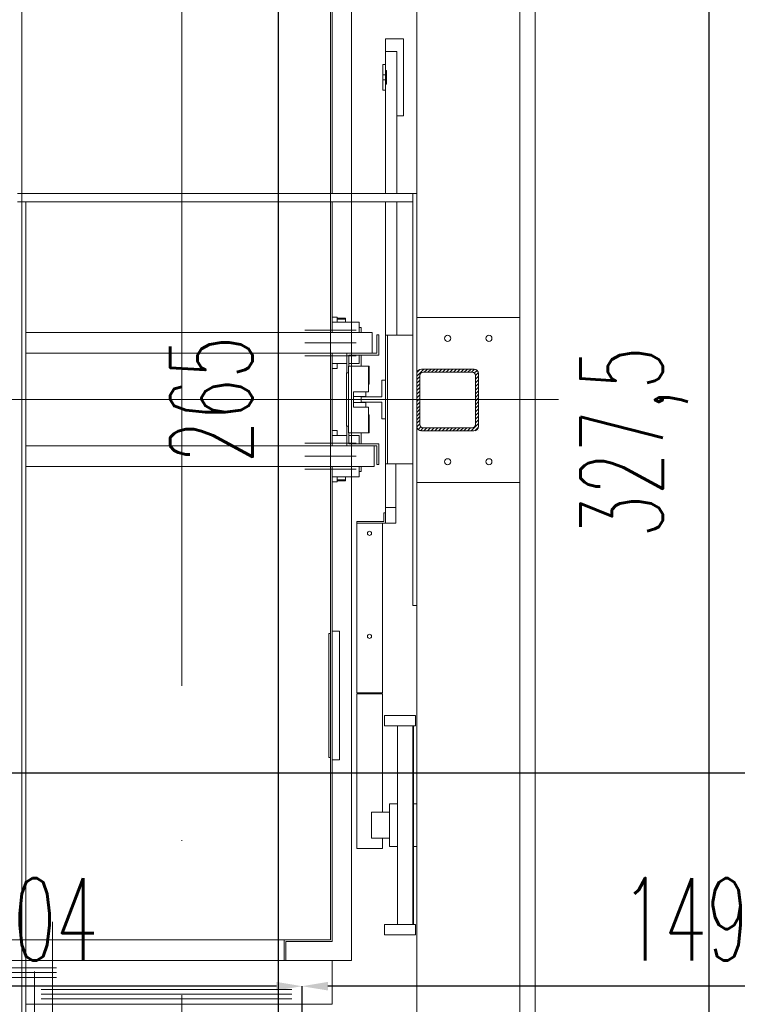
# Model space of a CAD drawing. Header units: millimetres. Extents: x 402 to 79005, y -7782 to 89952.
# Tile 239 of 256: x 26389 to 26528, y 36805 to 36996. Entities that reach past the tile are written whole.
import ezdxf

# ---------------------------------------------------------------- set-up
doc = ezdxf.new("R2010")
doc.units = ezdxf.units.MM
doc.header["$LTSCALE"] = 10
doc.linetypes.add('ACAD_ISO04W100', pattern=[30, 24, -3, 0, -3])
doc.layers.get('0').update_dxf_attribs({"lineweight": 0})
doc.layers.get('Defpoints').update_dxf_attribs({"color": 253})
for name, color, linetype, lineweight in [('0_A_DŹWIG OSOBOWY', 5, 'Continuous', 0), ('0_A_PRZEKRÓJ', 5, 'Continuous', 0), ('0_A_WYMIAROWANIE', 1, 'Continuous', 5), ('0_SZKLANA ELEWACJA SZYBU WINDOWEGO', 132, 'Continuous', 0), ('0_wymiarowanie', 1, 'Continuous', 0), ('A_SZYB WINDOWY', 7, 'Continuous', 0), ('AS_Belki', 145, 'Continuous', 0), ('AS_Blachy', 30, 'Continuous', 0), ('WIDOKI', 7, 'Continuous', 13)]:
    doc.layers.add(name, color=color, linetype=linetype, lineweight=lineweight)
doc.styles.add('SIMPLEXD', font='simplex.shx', dxfattribs={"width": 0.6})
doc.dimstyles.new('1-100', dxfattribs={"dimtxt": 16, "dimasz": 5, "dimexe": 0, "dimexo": 0, "dimgap": 5, "dimtad": 1, "dimdec": 1, "dimtxsty": 'SIMPLEXD', "dimcen": 5, "dimclrt": 256, "dimadec": 0, "dimazin": 0, "dimtfac": 1, "dimtdec": 0, "dimtix": 1, "dimtmove": 1, "dimatfit": 3, "dimldrblk": 'LP', "dimfxl": 0, "dimarcsym": 0})

# ---------------------------------------------------------------- blocks, each defined once
blk = doc.blocks.new('*D3718')
at = {"layer": '0_A_WYMIAROWANIE', "color": 0, "lineweight": -2}
for p, q in [((25997.15, 36844.57), (25997.15, 36849.57)), ((26583.15, 36849.57), (26002.15, 36849.57)), ((26588.15, 36844.57), (26588.15, 36849.57))]:
    blk.add_line(p, q, dxfattribs=at)
at = {"layer": '0_A_WYMIAROWANIE', "color": 0, "lineweight": 9}
for points in [[(26002.15, 36850.4), (26002.15, 36848.73), (25997.15, 36849.57)], [(26583.15, 36848.73), (26583.15, 36850.4), (26588.15, 36849.57)]]:
    blk.add_solid(points, dxfattribs=at)
at = {"layer": 'Defpoints', "color": 0, "lineweight": 9}
for p in [(25997.15, 36849.57), (25997.15, 36843.53), (26588.15, 36843.53)]:
    blk.add_point(p, dxfattribs=at)
at = {"layer": '0_A_WYMIAROWANIE', "insert": (26292.65, 36862.57), "char_height": 16, "attachment_point": 5, "style": 'SIMPLEXD'}
blk.add_mtext('591', dxfattribs=at)
blk = doc.blocks.new('LP')
for p, q in [((0, 1), (0, 0)), ((0, 0), (-1, 0)), ((0, -1), (0, 0)), ((0, 0), (1, 0))]:
    blk.add_line(p, q)
at = {"const_width": 0.2}
blk.add_lwpolyline([(0.707, 0.707), (-0.707, -0.707)], dxfattribs=at)
blk = doc.blocks.new('*D3720')
at = {"layer": '0_A_WYMIAROWANIE', "color": 0, "lineweight": -2}
for p, q in [((26572.52, 37520.12), (26567.52, 37520.12)), ((26567.52, 37515.12), (26567.52, 36755.12)), ((26562.52, 36750.12), (26567.52, 36750.12))]:
    blk.add_line(p, q, dxfattribs=at)
at = {"layer": '0_A_WYMIAROWANIE', "color": 0, "lineweight": 9}
for points in [[(26568.35, 37515.12), (26566.69, 37515.12), (26567.52, 37520.12)], [(26566.69, 36755.12), (26568.35, 36755.12), (26567.52, 36750.12)]]:
    blk.add_solid(points, dxfattribs=at)
at = {"layer": 'Defpoints', "color": 0, "lineweight": 9}
for p in [(26592.65, 37520.12), (26092.65, 36750.12), (26567.52, 36750.12)]:
    blk.add_point(p, dxfattribs=at)
at = {"layer": '0_A_WYMIAROWANIE', "insert": (26554.52, 37135.12), "char_height": 16, "attachment_point": 5, "rotation": 90, "style": 'SIMPLEXD'}
blk.add_mtext('770', dxfattribs=at)
blk = doc.blocks.new('*D3721')
at = {"layer": '0_A_WYMIAROWANIE', "color": 0, "lineweight": -2}
for p, q in [((26443.65, 36803.17), (26443.65, 36808.17)), ((26587.65, 36808.17), (26448.65, 36808.17)), ((26592.65, 36803.17), (26592.65, 36808.17))]:
    blk.add_line(p, q, dxfattribs=at)
at = {"layer": '0_A_WYMIAROWANIE', "color": 0, "lineweight": 9}
for points in [[(26448.65, 36809.01), (26448.65, 36807.34), (26443.65, 36808.17)], [(26587.65, 36807.34), (26587.65, 36809.01), (26592.65, 36808.17)]]:
    blk.add_solid(points, dxfattribs=at)
at = {"layer": 'Defpoints', "color": 0, "lineweight": 9}
for p in [(26443.65, 36808.17), (26443.65, 36754.62), (26592.65, 36750.12)]:
    blk.add_point(p, dxfattribs=at)
at = {"layer": '0_A_WYMIAROWANIE', "insert": (26518.15, 36821.17), "char_height": 16, "attachment_point": 5, "style": 'SIMPLEXD'}
blk.add_mtext('149', dxfattribs=at)
blk = doc.blocks.new('*D3722')
at = {"layer": '0_A_WYMIAROWANIE', "color": 0, "lineweight": -2}
for p, q in [((26339.65, 36803.17), (26339.65, 36808.17)), ((26438.65, 36808.17), (26344.65, 36808.17)), ((26443.65, 36803.17), (26443.65, 36808.17))]:
    blk.add_line(p, q, dxfattribs=at)
at = {"layer": '0_A_WYMIAROWANIE', "color": 0, "lineweight": 9}
for points in [[(26344.65, 36809.01), (26344.65, 36807.34), (26339.65, 36808.17)], [(26438.65, 36807.34), (26438.65, 36809.01), (26443.65, 36808.17)]]:
    blk.add_solid(points, dxfattribs=at)
at = {"layer": 'Defpoints', "color": 0, "lineweight": 9}
for p in [(26339.65, 36808.17), (26443.65, 36754.62), (26339.65, 36752.3)]:
    blk.add_point(p, dxfattribs=at)
at = {"layer": '0_A_WYMIAROWANIE', "insert": (26391.65, 36821.17), "char_height": 16, "attachment_point": 5, "style": 'SIMPLEXD'}
blk.add_mtext('104', dxfattribs=at)
blk = doc.blocks.new('zw$BBA8')
for p, q in [((630.1, 106.1), (630.1, 3306.1)), ((1598.1, 181.1), (1598.1, 3231.1)), ((1398.1, 2106.1), (1398.1, 3031.1)), ((1398.1, 3031.1), (1398.1, 381.1)), ((1271.1, 616.1), (1271.1, 2796.1)), ((1271.1, 616.1), (1271.1, 2796.1)), ((1271.1, 616.1), (1271.1, 2796.1)), ((1271.1, 616.1), (1271.1, 2796.1)), ((1230.1, 2756.1), (1230.1, 2106.1)), ((1230.1, 1916.1), (1230.1, 2756.1)), ((1233.1, 2106.1), (1233.1, 2759.1)), ((1372.1, 2407.1), (1337.1, 2407.1)), ((1337.1, 2407.1), (1337.1, 2382.1)), ((1372.1, 2257.1), (1372.1, 2407.1)), ((1359.1, 2382.1), (1337.1, 2382.1)), ((1337.1, 2382.1), (1337.1, 2345.4)), ((1359.1, 2106.1), (1359.1, 2382.1)), ((1337.1, 2357.1), (1332.1, 2357.1)), ((1332.1, 2357.1), (1332.1, 2337.1)), ((1337.1, 2337.1), (1337.1, 2357.1)), ((1337.1, 2337.1), (1332.1, 2337.1)), ((1332.1, 2337.1), (1332.1, 2327.1)), ((1339.1, 2345.4), (1337.1, 2345.4)), ((1337.1, 2345.4), (1337.1, 2318.9)), ((1337.1, 2327.1), (1337.1, 2337.1)), ((1339.1, 2318.9), (1339.1, 2345.4)), ((1332.1, 2327.1), (1337.1, 2327.1)), ((1332.1, 2327.1), (1332.1, 2307.1)), ((1337.1, 2307.1), (1337.1, 2327.1)), ((1337.1, 2318.9), (1337.1, 2106.1)), ((1337.1, 2318.9), (1339.1, 2318.9)), ((1332.1, 2307.1), (1337.1, 2307.1)), ((1359.1, 2257.1), (1372.1, 2257.1)), ((1390.1, 2106.1), (622.1, 2106.1)), ((1390.1, 2090.1), (1390.1, 2106.1)), ((1398.1, 2106.1), (1390.1, 2106.1)), ((1390.1, 2106.1), (1390.1, 1306.1)), ((1398.1, 1306.1), (1398.1, 2106.1)), ((622.1, 2090.1), (1390.1, 2090.1)), ((638.1, 2090.1), (622.1, 2090.1)), ((638.1, 381.1), (638.1, 2090.1)), ((1230.1, 2090.1), (1230.1, 1916.1)), ((1233.1, 1836.1), (1233.1, 2090.1)), ((1337.1, 2090.1), (1337.1, 1831.1)), ((1359.1, 1831.1), (1359.1, 2090.1)), ((630.1, 1498.1), (630.1, 1914.1)), ((1230.1, 1916.1), (1230.1, 1906.1)), ((1230.1, 1906.1), (1230.1, 1776.1)), ((1235, 1866.1), (1233.1, 1866.1)), ((1251.5, 1856.1), (1233.1, 1856.1)), ((1239.3, 1866.1), (1235, 1866.1)), ((1242.1, 1866.1), (1239.3, 1866.1)), ((1243.1, 1866.1), (1242.1, 1866.1)), ((1243.1, 1856.1), (1243.1, 1866.1)), ((1259.1, 1864.1), (1243.1, 1864.1)), ((1243.1, 1862.1), (1259.1, 1862.1)), ((1259.1, 1862.1), (1243.1, 1862.1)), ((1269.7, 1856.1), (1251.5, 1856.1)), ((1259.1, 1862.1), (1259.1, 1864.1)), ((1259.1, 1856.1), (1259.1, 1862.1)), ((1281.8, 1856.1), (1269.7, 1856.1)), ((1286.1, 1856.1), (1281.8, 1856.1)), ((1286.1, 1836.1), (1286.1, 1856.1)), ((1180.1, 1841.1), (1280.1, 1841.1)), ((1290.1, 1846.1), (1286.1, 1846.1)), ((1290.1, 1836.1), (1290.1, 1846.1)), ((1311.1, 1836.1), (638.1, 1836.1)), ((1311.1, 1796.1), (1311.1, 1836.1)), ((1324.1, 1832.1), (1320.1, 1832.1)), ((1320.1, 1832.1), (1320.1, 1796.1)), ((1324.1, 1792.1), (1324.1, 1832.1)), ((1341.1, 1831.1), (1337.1, 1831.1)), ((1337.1, 1831.1), (1337.1, 1581.1)), ((1390.1, 1831.1), (1341.1, 1831.1)), ((1341.1, 1831.1), (1341.1, 1581.1)), ((1341.1, 1581.1), (1341.1, 1831.1)), ((1180.1, 1816.1), (1280.1, 1816.1)), ((638.1, 1796.1), (1311.1, 1796.1)), ((1180.1, 1791.1), (1280.1, 1791.1)), ((1233.1, 1616.1), (1233.1, 1796.1)), ((1320.1, 1796.1), (1262.1, 1796.1)), ((1262.1, 1796.1), (1262.1, 1758.1)), ((1266.1, 1792.1), (1324.1, 1792.1)), ((1266.1, 1771.1), (1266.1, 1792.1)), ((1286.1, 1776.1), (1286.1, 1792.1)), ((1290.1, 1771.1), (1290.1, 1792.1)), ((1230.1, 1776.1), (1230.1, 1756.1)), ((1233.1, 1776.1), (1251.5, 1776.1)), ((1233.1, 1766.1), (1235, 1766.1)), ((1235, 1766.1), (1239.3, 1766.1)), ((1239.3, 1766.1), (1242.1, 1766.1)), ((1242.1, 1766.1), (1243.1, 1766.1)), ((1243.1, 1766.1), (1243.1, 1776.1)), ((1251.5, 1776.1), (1262.1, 1776.1)), ((1265.1, 1771.1), (1265.1, 1641.1)), ((1304.1, 1771.1), (1265.1, 1771.1)), ((1266.1, 1776.1), (1269.7, 1776.1)), ((1269.7, 1776.1), (1281.8, 1776.1)), ((1281.8, 1776.1), (1286.1, 1776.1)), ((1304.1, 1721.1), (1304.1, 1771.1)), ((1305.1, 1771.1), (1304.1, 1771.1)), ((1305.1, 1736.1), (1305.1, 1771.1)), ((1230.1, 1756.1), (1230.1, 1656.1)), ((1265.1, 1758.1), (1261.1, 1758.1)), ((1261.1, 1758.1), (1261.1, 1654.1)), ((1337.1, 1743.6), (1330.1, 1743.6)), ((1330.1, 1743.6), (1330.1, 1711.1)), ((1337.1, 1668.6), (1337.1, 1743.6)), ((1304.1, 1736.1), (1305.1, 1736.1)), ((-576.9, 1706.1), (1673.1, 1706.1)), ((1124.1, 1706.1), (136.1, 1706.1)), ((1336.1, 1706.1), (1124.1, 1706.1)), ((1275.1, 1691.1), (1275.1, 1721.1)), ((1275.1, 1721.1), (1304.1, 1721.1)), ((1299.1, 1721.1), (1275.1, 1721.1)), ((1275.1, 1712.1), (1299.1, 1712.1)), ((1290.1, 1700.1), (1290.1, 1712.1)), ((1330.1, 1711.1), (1290.1, 1711.1)), ((1299.1, 1712.1), (1299.1, 1721.1)), ((1299.1, 1700.1), (1275.1, 1700.1)), ((1304.1, 1691.1), (1275.1, 1691.1)), ((1275.1, 1691.1), (1299.1, 1691.1)), ((1290.1, 1701.1), (1330.1, 1701.1)), ((1299.1, 1691.1), (1299.1, 1700.1)), ((1304.1, 1641.1), (1304.1, 1691.1)), ((1330.1, 1701.1), (1330.1, 1668.6)), ((1305.1, 1676.1), (1304.1, 1676.1)), ((1305.1, 1641.1), (1305.1, 1676.1)), ((1330.1, 1668.6), (1337.1, 1668.6)), ((1230.1, 1656.1), (1230.1, 1636.1)), ((1235, 1646.1), (1233.1, 1646.1)), ((1239.3, 1646.1), (1235, 1646.1)), ((1242.1, 1646.1), (1239.3, 1646.1)), ((1243.1, 1646.1), (1242.1, 1646.1)), ((1243.1, 1636.1), (1243.1, 1646.1)), ((1261.1, 1654.1), (1265.1, 1654.1)), ((1262.1, 1654.1), (1262.1, 1616.1)), ((1230.1, 1636.1), (1230.1, 1506.1)), ((1251.5, 1636.1), (1233.1, 1636.1)), ((1262.1, 1636.1), (1251.5, 1636.1)), ((1265.1, 1641.1), (1304.1, 1641.1)), ((1266.1, 1620.1), (1266.1, 1641.1)), ((1269.7, 1636.1), (1266.1, 1636.1)), ((1281.8, 1636.1), (1269.7, 1636.1)), ((1286.1, 1636.1), (1281.8, 1636.1)), ((1286.1, 1620.1), (1286.1, 1636.1)), ((1290.1, 1620.1), (1290.1, 1641.1)), ((1304.1, 1641.1), (1305.1, 1641.1)), ((1315.1, 1616.1), (638.1, 1616.1)), ((1180.1, 1621.1), (1280.1, 1621.1)), ((1262.1, 1616.1), (1320.1, 1616.1)), ((1324.1, 1620.1), (1266.1, 1620.1)), ((1315.1, 1576.1), (1315.1, 1616.1)), ((1320.1, 1616.1), (1320.1, 1580.1)), ((1324.1, 1580.1), (1324.1, 1620.1)), ((1180.1, 1596.1), (1280.1, 1596.1)), ((638.1, 1576.1), (1315.1, 1576.1)), ((1180.1, 1571.1), (1280.1, 1571.1)), ((1233.1, 653.1), (1233.1, 1576.1)), ((1286.1, 1556.1), (1286.1, 1576.1)), ((1290.1, 1566.1), (1290.1, 1576.1)), ((1320.1, 1580.1), (1324.1, 1580.1)), ((1337.1, 1581.1), (1337.1, 1496.1)), ((1337.1, 1581.1), (1341.1, 1581.1)), ((1341.1, 1581.1), (1390.1, 1581.1)), ((1357.1, 1496.1), (1357.1, 1581.1)), ((1233.1, 1556.1), (1251.5, 1556.1)), ((1243.1, 1546.1), (1243.1, 1556.1)), ((1243.1, 1550.1), (1259.1, 1550.1)), ((1259.1, 1550.1), (1243.1, 1550.1)), ((1251.5, 1556.1), (1269.7, 1556.1)), ((1259.1, 1550.1), (1259.1, 1556.1)), ((1259.1, 1548.1), (1259.1, 1550.1)), ((1269.7, 1556.1), (1281.8, 1556.1)), ((1281.8, 1556.1), (1286.1, 1556.1)), ((1286.1, 1566.1), (1290.1, 1566.1)), ((1233.1, 1546.1), (1235, 1546.1)), ((1235, 1546.1), (1239.3, 1546.1)), ((1239.3, 1546.1), (1242.1, 1546.1)), ((1242.1, 1546.1), (1243.1, 1546.1)), ((1243.1, 1548.1), (1259.1, 1548.1)), ((1230.1, 1506.1), (1230.1, 1496.1)), ((1230.1, 1496.1), (1230.1, 656.1)), ((1230.1, 656.1), (1230.1, 1496.1)), ((1337.1, 1496.1), (1357.1, 1496.1)), ((1357.1, 1496.1), (1337.1, 1496.1)), ((1337.1, 1496.1), (1337.1, 1466.1)), ((1357.1, 1466.1), (1357.1, 1496.1)), ((1337.1, 1486.1), (1334.1, 1486.1)), ((1334.1, 1486.1), (1334.1, 1469.1)), ((1337.1, 1466.1), (1337.1, 1486.1)), ((1334.1, 1469.1), (1281.1, 1469.1)), ((1281.1, 1469.1), (1281.1, 1466.1)), ((1281.1, 1466.1), (1337.1, 1466.1)), ((1331.1, 1466.1), (1281.1, 1466.1)), ((1281.1, 1466.1), (1281.1, 1136.1)), ((1331.1, 1136.1), (1331.1, 1466.1)), ((1337.1, 1466.1), (1357.1, 1466.1)), ((1302.4, 1447.6), (1302.1, 1446.1)), ((1302.1, 1446.1), (1302.4, 1444.6)), ((1303.2, 1448.9), (1302.4, 1447.6)), ((1302.4, 1444.6), (1303.2, 1443.3)), ((1304.5, 1449.8), (1303.2, 1448.9)), ((1303.2, 1443.3), (1304.5, 1442.4)), ((1306.1, 1450.1), (1304.5, 1449.8)), ((1304.5, 1442.4), (1306.1, 1442.1)), ((1307.6, 1449.8), (1306.1, 1450.1)), ((1306.1, 1442.1), (1307.6, 1442.4)), ((1308.9, 1448.9), (1307.6, 1449.8)), ((1307.6, 1442.4), (1308.9, 1443.3)), ((1309.8, 1447.6), (1308.9, 1448.9)), ((1308.9, 1443.3), (1309.8, 1444.6)), ((1310.1, 1446.1), (1309.8, 1447.6)), ((1309.8, 1444.6), (1310.1, 1446.1)), ((1390.1, 1306.1), (1398.1, 1306.1)), ((1398.1, 920.9), (1398.1, 1306.1)), ((1230, 1251.6), (1227.1, 1251.6)), ((1227.1, 1251.6), (1227.1, 1010.6)), ((1230.1, 1256.1), (1230, 1256.1)), ((1230, 1256.1), (1230, 1006.1)), ((1247.5, 1256.1), (1233.1, 1256.1)), ((1247.5, 1006.1), (1247.5, 1256.1)), ((1302.4, 1247.6), (1302.1, 1246.1)), ((1302.1, 1246.1), (1302.4, 1244.6)), ((1303.2, 1248.9), (1302.4, 1247.6)), ((1302.4, 1244.6), (1303.2, 1243.3)), ((1304.5, 1249.8), (1303.2, 1248.9)), ((1306.1, 1250.1), (1304.5, 1249.8)), ((1307.6, 1249.8), (1306.1, 1250.1)), ((1308.9, 1248.9), (1307.6, 1249.8)), ((1309.8, 1247.6), (1308.9, 1248.9)), ((1308.9, 1243.3), (1309.8, 1244.6)), ((1310.1, 1246.1), (1309.8, 1247.6)), ((1309.8, 1244.6), (1310.1, 1246.1)), ((1303.2, 1243.3), (1304.5, 1242.4)), ((1304.5, 1242.4), (1306.1, 1242.1)), ((1306.1, 1242.1), (1307.6, 1242.4)), ((1307.6, 1242.4), (1308.9, 1243.3)), ((1281.1, 1136.1), (1331.1, 1136.1)), ((1331.1, 1134.1), (1281.1, 1134.1)), ((1281.1, 1134.1), (1281.1, 834.1)), ((1331.1, 904.1), (1331.1, 1134.1)), ((1395.1, 1092.1), (1335.1, 1092.1)), ((1335.1, 1092.1), (1335.1, 1072.1)), ((1395.1, 1072.1), (1395.1, 1092.1)), ((1335.1, 1072.1), (1395.1, 1072.1)), ((1390.1, 1072.1), (1360.1, 1072.1)), ((1360.1, 1072.1), (1360.1, 686.1)), ((1390.1, 686.1), (1390.1, 1072.1)), ((1391.6, 686.1), (1391.6, 1072.1)), ((1227.1, 1010.6), (1230, 1010.6)), ((1230, 1006.1), (1230.1, 1006.1)), ((1233.1, 1006.1), (1247.5, 1006.1)), ((1360.1, 920.9), (1345.1, 920.9)), ((1345.1, 920.9), (1345.1, 837.4)), ((1398.1, 920.9), (1391.6, 920.9)), ((1398.1, 837.4), (1398.1, 920.9)), ((1345.1, 904.1), (1310.1, 904.1)), ((1310.1, 904.1), (1310.1, 902.2)), ((1310.1, 902.2), (1310.1, 896.8)), ((1345.1, 902.2), (1345.1, 904.1)), ((1345.1, 896.8), (1345.1, 902.2)), ((1310.1, 896.8), (1310.1, 888.7)), ((1310.1, 888.7), (1310.1, 879.1)), ((1345.1, 888.7), (1345.1, 896.8)), ((1345.1, 879.1), (1345.1, 888.7)), ((1310.1, 879.1), (1310.1, 869.5)), ((1310.1, 869.5), (1310.1, 861.4)), ((1310.1, 861.4), (1310.1, 856)), ((1345.1, 869.5), (1345.1, 879.1)), ((1345.1, 861.4), (1345.1, 869.5)), ((1345.1, 856), (1345.1, 861.4)), ((1310.1, 856), (1310.1, 854.1)), ((1310.1, 854.1), (1345.1, 854.1)), ((1331.1, 834.1), (1331.1, 854.1)), ((1345.1, 854.1), (1345.1, 856)), ((1281.1, 834.1), (1331.1, 834.1)), ((1345.1, 837.4), (1360.1, 837.4)), ((1391.6, 837.4), (1398.1, 837.4)), ((1398.1, 381.1), (1398.1, 837.4)), ((690.1, 691.1), (690.1, 316.1)), ((1395.1, 686.1), (1335.1, 686.1)), ((1335.1, 686.1), (1335.1, 666.1)), ((1360.1, 686.1), (1390.1, 686.1)), ((1395.1, 666.1), (1395.1, 686.1)), ((30.1, 656.1), (1230.1, 656.1)), ((1140.1, 656.1), (1140.1, 616.1)), ((1230.1, 656.1), (1140.1, 656.1)), ((1143.1, 616.1), (1143.1, 653.1)), ((1143.1, 653.1), (1233.1, 653.1)), ((1335.1, 666.1), (1395.1, 666.1)), ((-10.9, 616.1), (1271.1, 616.1)), ((-10.9, 616.1), (1271.1, 616.1)), ((-10.9, 616.1), (1271.1, 616.1)), ((-10.9, 616.1), (1271.1, 616.1)), ((1233.6, 616.1), (638.1, 616.1)), ((1233.6, 531.1), (1233.6, 616.1)), ((210.1, 601.9), (697.6, 601.9)), ((210.1, 592.6), (697.6, 592.6)), ((210.1, 583.4), (697.6, 583.4)), ((667.6, 559.9), (1155.1, 559.9)), ((667.6, 550.6), (1155.1, 550.6)), ((667.6, 541.4), (1155.1, 541.4)), ((638.1, 531.1), (1233.6, 531.1))]:
    blk.add_line(p, q)
blk = doc.blocks.new('*D3957')
at = {"layer": '0_wymiarowanie', "color": 0, "lineweight": -2}
for p, q in [((26444.01, 37054.66), (26439.01, 37054.66)), ((26439.01, 37049.66), (26439.01, 36794.66)), ((26444.01, 36789.66), (26439.01, 36789.66))]:
    blk.add_line(p, q, dxfattribs=at)
at = {"layer": '0_wymiarowanie', "color": 0, "lineweight": 9}
for points in [[(26439.85, 37049.66), (26438.18, 37049.66), (26439.01, 37054.66)], [(26438.18, 36794.66), (26439.85, 36794.66), (26439.01, 36789.66)]]:
    blk.add_solid(points, dxfattribs=at)
at = {"layer": 'Defpoints', "color": 0, "lineweight": 9}
for p in [(26453.11, 37054.66), (26439.01, 36789.66), (26447.08, 36789.66)]:
    blk.add_point(p, dxfattribs=at)
at = {"layer": '0_wymiarowanie', "insert": (26426.01, 36922.16), "char_height": 16, "attachment_point": 5, "rotation": 90, "style": 'SIMPLEXD'}
blk.add_mtext('265', dxfattribs=at)
blk = doc.blocks.new('*D4047')
at = {"layer": '0_A_WYMIAROWANIE', "color": 0, "lineweight": -2}
for p, q in [((26517.71, 37077.66), (26522.71, 37077.66)), ((26522.71, 37072.66), (26522.71, 36755.12)), ((26517.71, 36750.12), (26522.71, 36750.12))]:
    blk.add_line(p, q, dxfattribs=at)
at = {"layer": '0_A_WYMIAROWANIE', "color": 0, "lineweight": 9}
for points in [[(26523.54, 37072.66), (26521.88, 37072.66), (26522.71, 37077.66)], [(26521.88, 36755.12), (26523.54, 36755.12), (26522.71, 36750.12)]]:
    blk.add_solid(points, dxfattribs=at)
at = {"layer": 'Defpoints', "color": 0, "lineweight": 9}
for p in [(26488.95, 37077.66), (26488.95, 36750.12), (26522.71, 36750.12)]:
    blk.add_point(p, dxfattribs=at)
at = {"layer": '0_A_WYMIAROWANIE', "insert": (26508.19, 36913.89), "char_height": 16, "attachment_point": 5, "rotation": 90, "style": 'SIMPLEXD'}
blk.add_mtext('327,5', dxfattribs=at)

msp = doc.modelspace()

# ---------------------------------------------------------------- hatches: boundary and pattern name
at = {"layer": 'AS_Belki'}
h = msp.add_hatch(dxfattribs=at)
h.set_pattern_fill('HYPECUTREGION', color=10, scale=0.5, angle=270, style=0, pattern_type=2)
h.set_pattern_definition([(225, (26438.3318, 36706.0667), (-0.3535534, 0.3535534), [])])
h.paths.add_polyline_path([(26465.953, 36916.967), (26465.953, 36927.167, -0.4142136), (26466.853, 36928.067), (26477.053, 36928.067, -0.4142136), (26477.953, 36927.167), (26477.953, 36916.967, -0.4142136), (26477.053, 36916.067), (26466.853, 36916.067, -0.4142136)], flags=0)
h.paths.add_polyline_path([(26466.553, 36926.867), (26466.553, 36917.267, 0.4142136), (26467.153, 36916.667), (26476.753, 36916.667, 0.4142136), (26477.353, 36917.267), (26477.353, 36926.867, 0.4142136), (26476.753, 36927.467), (26467.153, 36927.467, 0.4142136)], flags=0)

# ---------------------------------------------------------------- linework, layer by layer
at = {"layer": '0_A_DŹWIG OSOBOWY', "lineweight": 0}
for points in [[(26275.953, 37074.66), (26485.953, 37074.66), (26485.953, 36769.66), (26275.953, 36769.66)], [(26295.953, 36789.66), (26465.953, 36789.66), (26465.953, 37054.66), (26295.953, 37054.66)]]:
    msp.add_lwpolyline(points, close=True, dxfattribs=at)
at = {"layer": '0_A_PRZEKRÓJ', "linetype": 'ACAD_ISO04W100', "lineweight": 9}
msp.add_lwpolyline([(26294.097, 37637.615), (26294.097, 37106.518), (26420.243, 37106.518), (26420.243, 36358.249)], dxfattribs=at)
at = {"layer": '0_A_PRZEKRÓJ', "color": 1, "lineweight": 0}
msp.add_lwpolyline([(26391.653, 36668.762), (26391.653, 36811.003)], dxfattribs=at)
at = {"layer": '0_A_WYMIAROWANIE', "lineweight": 9}
msp.add_lwpolyline([(26208.953, 37077.66), (26488.953, 37077.66), (26488.953, 36766.66), (26208.953, 36766.66)], close=True, dxfattribs=at)
at = {"layer": '0_SZKLANA ELEWACJA SZYBU WINDOWEGO'}
for points in [[(26208.953, 37077.66), (26488.953, 37077.66), (26488.953, 36766.66), (26208.953, 36766.66)], [(26211.953, 37074.66), (26485.953, 37074.66), (26485.953, 36769.66), (26211.953, 36769.66)]]:
    msp.add_lwpolyline(points, close=True, dxfattribs=at)
at = {"layer": 'AS_Belki', "linetype": 'Continuous', "ltscale": 0.25}
for p, q in [((26466.853, 36928.067), (26477.053, 36928.067)), ((26476.753, 36927.467), (26467.153, 36927.467)), ((26465.953, 36927.167), (26465.953, 36916.967)), ((26466.553, 36926.867), (26466.553, 36917.267)), ((26477.353, 36917.267), (26477.353, 36926.867)), ((26477.953, 36927.167), (26477.953, 36916.967)), ((26477.053, 36916.067), (26466.853, 36916.067)), ((26467.153, 36916.667), (26476.753, 36916.667))]:
    msp.add_line(p, q, dxfattribs=at)
at = {"layer": 'AS_Belki', "color": 10, "linetype": 'ACAD_ISO04W100', "ltscale": 0.25}
msp.add_line((26477.953, 36916.067), (26477.953, 36916.067), dxfattribs=at)
at = {"layer": 'AS_Belki', "linetype": 'Continuous', "ltscale": 0.25}
for centre, start, end in [((26466.853, 36927.167), 90, 180), ((26477.053, 36927.167), 0, 90), ((26466.853, 36916.967), 180, 270), ((26477.053, 36916.967), 270, 0)]:
    msp.add_arc(centre, 0.9, start, end, dxfattribs=at)
at = {"layer": 'AS_Belki', "linetype": 'Continuous', "ltscale": 0.25, "extrusion": (-1.76696e-13, 3.78956e-14, -1)}
msp.add_arc((-26467.153, 36926.867, 0), 0.6, 0, 90, dxfattribs=at)
at = {"layer": 'AS_Belki', "linetype": 'Continuous', "ltscale": 0.25, "extrusion": (1.5136e-13, 6.27875e-14, -1)}
msp.add_arc((-26476.753, 36926.867, 0), 0.6, 90, 180, dxfattribs=at)
at = {"layer": 'AS_Belki', "linetype": 'Continuous', "ltscale": 0.25, "extrusion": (-6.30096e-14, -1.51582e-13, -1)}
msp.add_arc((-26467.153, 36917.267, 0), 0.6, 270, 0, dxfattribs=at)
at = {"layer": 'AS_Belki', "linetype": 'Continuous', "ltscale": 0.25, "extrusion": (1.5136e-13, -6.27875e-14, -1)}
msp.add_arc((-26476.753, 36917.267, 0), 0.6, 180, 270, dxfattribs=at)
at = {"layer": 'AS_Blachy', "linetype": 'Continuous', "ltscale": 0.25}
for p, q in [((26485.953, 36938.067), (26465.953, 36938.067)), ((26485.953, 36906.067), (26465.953, 36906.067))]:
    msp.add_line(p, q, dxfattribs=at)
at = {"layer": 'WIDOKI'}
for centre in [(26471.953, 36934.067), (26479.953, 36934.067), (26471.953, 36910.067), (26479.953, 36910.067)]:
    msp.add_circle(centre, 0.6, dxfattribs=at)

# ---------------------------------------------------------------- block references
at = {"layer": 'A_SZYB WINDOWY', "xscale": 0.09999999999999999, "yscale": 0.09999999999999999, "zscale": 0.09999999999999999}
msp.add_blockref('zw$BBA8', (26326.147, 36751.549), dxfattribs=at)

# ---------------------------------------------------------------- dimensions: what is measured, and where the dimension line sits
at = {"layer": '0_A_WYMIAROWANIE', "color": 1}
for base, p1, p2, picture, middle in [((26567.521, 36750.119), (26592.653, 37520.119), (26092.653, 36750.119), '*D3720', (26554.521, 37135.119)), ((26522.709, 36750.119), (26488.953, 37077.66), (26488.953, 36750.119), '*D4047', (26508.185, 36913.889))]:
    dim = msp.add_linear_dim(base=base, p1=p1, p2=p2, angle=90, dimstyle='1-100', dxfattribs=at)
    dim.commit()
    dim.dimension.update_dxf_attribs({"geometry": picture, "text_midpoint": middle})
for base, p1, p2, picture, middle in [((25997.153, 36849.565), (26588.153, 36843.527), (25997.153, 36843.527), '*D3718', (26292.653, 36862.565)), ((26339.653, 36808.174), (26443.653, 36754.619), (26339.653, 36752.305), '*D3722', (26391.653, 36821.174)), ((26443.653, 36808.174), (26592.653, 36750.119), (26443.653, 36754.619), '*D3721', (26518.153, 36821.174))]:
    dim = msp.add_linear_dim(base=base, p1=p1, p2=p2, dimstyle='1-100', dxfattribs=at)
    dim.commit()
    dim.dimension.update_dxf_attribs({"geometry": picture, "text_midpoint": middle})
at = {"layer": '0_wymiarowanie'}
dim = msp.add_linear_dim(base=(26439.012, 36789.66), p1=(26453.109, 37054.66), p2=(26447.077, 36789.66), angle=90, dimstyle='1-100', dxfattribs=at)
dim.commit()
dim.dimension.update_dxf_attribs({"geometry": '*D3957', "text_midpoint": (26426.012, 36922.16)})

doc.saveas('drawing.dxf')
